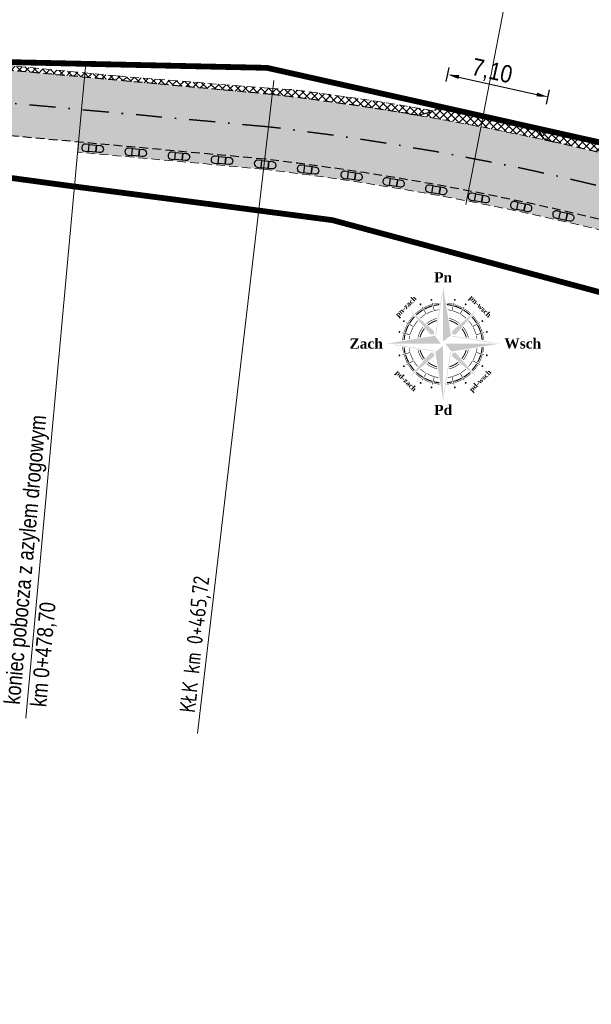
# Model space of a CAD drawing. Header units: metres. Extents: x 6597977 to 6599400, y 5546581 to 5546943.
# Tile 4 of 12: x 6598563 to 6598603, y 5546672 to 5546740. Entities that reach past the tile are written whole.
import ezdxf

# ---------------------------------------------------------------- set-up
doc = ezdxf.new("R2010")
doc.units = ezdxf.units.M
doc.header["$MEASUREMENT"] = 0
for name, pattern in [('13', [3.5, 2, -0.7, 0.1, -0.7]), ('Kropki i Kreski', [3.6, 1.8, -0.9, 0, -0.9]), ('Przerywana gęsta', [0.9, 0.6, -0.3])]:
    doc.linetypes.add(name, pattern=pattern)
for name, color, linetype, lineweight in [('___KRAWĘDŹ JEZDNI US', 1, 'Przerywana gęsta', 30), ('___POBOCZE UTRWALONE ASFALTEM US', 140, 'Przerywana gęsta', 50), ('__KRAWĘDŹ POBOCZA US', 7, 'Continuous', 9), ('__KRAWĘŻNIK NAJAZDOWY US', 7, 'Continuous', 53), ('__OPISY_US', 7, 'Continuous', 18), ('__OSIE US', 1, 'Kropki i Kreski', 35), ('__WYMIARY US', 7, 'Continuous', 15)]:
    doc.layers.add(name, color=color, linetype=linetype, lineweight=lineweight)
doc.layers.add('__DROGA ISTNIEJĄCA US', color=7, linetype='Continuous', lineweight=18, true_color=0x636363)
doc.layers.add('__ZAKRES INWESTYCJI US', color=1, linetype='Continuous')
doc.styles.add('PK', font='txt', dxfattribs={"width": 0.9, "height": 1.2})
doc.styles.add('STYL_AUTOMATYCZNY_2', font='txt', dxfattribs={"width": 0.95, "height": 1.1})
doc.styles.add('STYL_AUTOMATYCZNY_32', font='times.ttf')
doc.dimstyles.new('Promienie łuków', dxfattribs={"dimtxt": 1.2, "dimasz": 0.8, "dimexe": 0.5, "dimexo": 0, "dimgap": 0.1, "dimtad": 1, "dimrnd": 0.1, "dimzin": 1, "dimtxsty": 'PK', "dimcen": 0, "dimclrd": 7, "dimclre": 7, "dimclrt": 7, "dimaunit": 2, "dimadec": 1, "dimazin": 0, "dimtfac": 1, "dimtofl": 0, "dimtmove": 0, "dimatfit": 3, "dimfxl": 0.5, "dimfxlon": 1, "dimarcsym": 2})

# ---------------------------------------------------------------- blocks, each defined once
blk = doc.blocks.new('azyl')
at = {"layer": '__KRAWĘŻNIK NAJAZDOWY US', "true_color": 0x991b1e, "transparency": 33554661}
h = blk.add_hatch(color=244, dxfattribs=at)
h.dxf.hatch_style = 1
h.paths.add_polyline_path([(6598638.587, 5546724.202), (6598639.087, 5546724.202), (6598639.087, 5546724.702), (6598638.587, 5546724.702)])
h.paths.add_polyline_path([(6598639.087, 5546724.202), (6598639.587, 5546724.202, 1.000006), (6598639.587, 5546724.702), (6598639.087, 5546724.702)])
edge = h.paths.add_edge_path()
edge.add_arc((6598638.587, 5546724.452), 0.251, 180.1356, 269.8644)
edge.add_line((6598638.587, 5546724.202), (6598638.587, 5546724.702))
edge.add_arc((6598638.587, 5546724.452), 0.25, 90, 180)
at = {"layer": '__KRAWĘŻNIK NAJAZDOWY US', "lineweight": 30}
for points in [[(6598638.837, 5546724.702), (6598638.587, 5546724.702, 0.414214), (6598638.337, 5546724.452, 0.412828), (6598638.587, 5546724.202), (6598638.837, 5546724.202), (6598638.837, 5546724.702)], [(6598639.337, 5546724.702), (6598639.587, 5546724.702, -0.414214), (6598639.837, 5546724.452, -0.412828), (6598639.587, 5546724.202), (6598639.337, 5546724.202), (6598639.337, 5546724.702)]]:
    blk.add_lwpolyline(points, format="xyb", dxfattribs=at)
blk.add_lwpolyline([(6598638.837, 5546724.702), (6598639.337, 5546724.702), (6598639.337, 5546724.202), (6598638.837, 5546724.202), (6598638.837, 5546724.702)], dxfattribs=at)
blk = doc.blocks.new('*D201')
at = {"layer": '__WYMIARY US', "color": 7, "lineweight": -2}
for p, q in [((6598592.606, 5546735.922), (6598592.824, 5546736.898)), ((6598593.496, 5546736.236), (6598598.888, 5546735.03)), ((6598599.56, 5546734.368), (6598599.778, 5546735.344))]:
    blk.add_line(p, q, dxfattribs=at)
at = {"layer": '__WYMIARY US', "color": 7}
for points in [[(6598593.525, 5546736.366), (6598593.467, 5546736.106), (6598592.715, 5546736.41)], [(6598598.859, 5546734.9), (6598598.917, 5546735.16), (6598599.669, 5546734.856)]]:
    blk.add_solid(points, dxfattribs=at)
at = {"layer": 'Defpoints', "color": 0}
for p in [(6598599.669, 5546734.856), (6598592.218, 5546734.184), (6598599.171, 5546732.63)]:
    blk.add_point(p, dxfattribs=at)
at = {"layer": '__WYMIARY US', "color": 7, "insert": (6598595.779, 5546736.572), "char_height": 1.2, "attachment_point": 5, "rotation": 347.39723, "style": 'PK'}
blk.add_mtext('7,10', dxfattribs=at)

msp = doc.modelspace()

# ---------------------------------------------------------------- hatches: boundary and pattern name
at = {"layer": '___POBOCZE UTRWALONE ASFALTEM US', "linetype": 'Continuous', "lineweight": 0}
h = msp.add_hatch(dxfattribs=at)
h.set_pattern_fill('ANSI37', color=256, scale=3, style=0)
h.set_pattern_definition([(45, (6599954.67065, 5546660.4039), (-0.26516504, 0.26516504), []), (135, (6599954.67065, 5546660.4039), (-0.26516504, -0.26516504), [])])
h.paths.add_polyline_path([(6598324.089, 5546727.4), (6598324.176, 5546726.901, -0.05498), (6598367.139, 5546738.061), (6598364.663, 5546737.71), (6598364.599, 5546738.183, 0.051828)])
h.paths.add_polyline_path([(6598709.277, 5546666.478), (6598709.667, 5546666.793, 0.059312), (6598712.97, 5546664.004), (6598713.49, 5546663.49), (6598715.829, 5546662.345), (6598716.179, 5546662.32, 0.093599), (6598722.833, 5546660.988), (6598730.561, 5546661.135, 0.344969), (6598743.981, 5546671.588), (6598744.478, 5546671.512, -0.345767), (6598730.565, 5546660.635), (6598722.835, 5546660.488, -0.205621)])
h.paths.add_polyline_path([(6598383.782, 5546740.281, 0.196338), (6598384.83, 5546739.842, -0.001884), (6598386.354, 5546739.922), (6598392.704, 5546740.389, 0.018525), (6598419.411, 5546743.071), (6598426.539, 5546744.057), (6598431.488, 5546744.752, -0.01117), (6598440.072, 5546745.936), (6598440.031, 5546746.435, 0.011731), (6598430.994, 5546745.179), (6598419.342, 5546743.566, -0.018527), (6598392.67, 5546740.888), (6598386.323, 5546740.421, 0.003138)])
h.paths.add_polyline_path([(6598484.253, 5546745.797), (6598529.983, 5546740.37, 0.141548), (6598531.621, 5546740.679), (6598484.322, 5546746.292)])
h.paths.add_polyline_path([(6598280.583, 5546718.885), (6598280.587, 5546718.906), (6598281.086, 5546719.034, 0.475605), (6598294.842, 5546713.514), (6598295.546, 5546713.906, -0.015811), (6598306.869, 5546719.916), (6598307.077, 5546719.468, 0.016781), (6598295.088, 5546713.079, -0.475735), (6598280.608, 5546718.885)])
h.paths.add_polyline_path([(6598599.038, 5546732.481, 0.209769), (6598600.003, 5546731.759, -0.000022), (6598600.02, 5546731.756, -0.030252), (6598622.957, 5546725.231, -0.000035), (6598622.983, 5546725.222, 0.139763), (6598624.629, 5546725.167, 0.033685)])
h.paths.add_polyline_path([(6598552.248, 5546737.736), (6598552.645, 5546738.013), (6598556.262, 5546737.429), (6598558.997, 5546737.346), (6598569.801, 5546736.313), (6598580.31, 5546735.46), (6598581.875, 5546735.374, -0.012585), (6598591.719, 5546733.905, -0.142405), (6598590.058, 5546733.681, 0.012155), (6598580.563, 5546735.028), (6598562.577, 5546736.679, -0.005215)])
h.paths.add_polyline_path([(6598634.901, 5546720.597), (6598635.101, 5546721.056, -0.023095), (6598651.552, 5546713.134), (6598651.279, 5546712.713, 0.023049)])
h.paths.add_polyline_path([(6598665.587, 5546703.833), (6598673.26, 5546700.21), (6598678.042, 5546697.45), (6598677.472, 5546696.462), (6598679.016, 5546695.392, 0.01669), (6598671.983, 5546699.786), (6598665.587, 5546703.806)])
h.paths.add_polyline_path([(6598685.479, 5546690.74), (6598685.784, 5546691.136, -0.02049), (6598693.619, 5546684.578), (6598693.298, 5546684.198), (6598693.373, 5546684.127, 0.020729)])
h.paths.add_polyline_path([(6598447.023, 5546747.112), (6598447.07, 5546746.614, -0.038837), (6598477.158, 5546746.639), (6598477.443, 5546746.605), (6598477.502, 5546747.101), (6598477.205, 5546747.137, 0.038859)])
h.paths.add_polyline_path([(6598311.378, 5546722.061), (6598311.593, 5546721.615, -0.010684), (6598319.526, 5546725.064), (6598319.473, 5546725.578, 0.010885)])
h.paths.add_polyline_path([(6598538.858, 5546739.821), (6598548.634, 5546738.661), (6598552.645, 5546738.013), (6598552.248, 5546737.736, -0.00143), (6598549.42, 5546738.064), (6598540.29, 5546739.147, -0.134159)])
h.paths.add_polyline_path([(6598703.902, 5546673.12), (6598706.141, 5546670.373), (6598706.531, 5546670.686), (6598704.289, 5546673.436, -0.238813), (6598703.711, 5546676.084), (6598703.351, 5546676.597, 0.269737)])
h.paths.add_polyline_path([(6598682.016, 5546693.31), (6598682.958, 5546694.613), (6598686.427, 5546692.61), (6598685.784, 5546691.136), (6598685.479, 5546690.74, 0.008677)])
h.paths.add_polyline_path([(6598662.148, 5546705.968), (6598663.096, 5546707.027), (6598663.17, 5546706.96), (6598665.587, 5546703.833), (6598665.587, 5546703.806)])
h.paths.add_polyline_path([(6598368.598, 5546738.267), (6598369.614, 5546738.411), (6598369.543, 5546738.901, -0.007303), (6598375.425, 5546739.594, -0.09169), (6598373.924, 5546738.93, 0.006629)])
h.paths.add_polyline_path([(6598655.154, 5546710.365), (6598658.312, 5546708.38), (6598658.591, 5546708.795), (6598655.421, 5546710.788)])
h.paths.add_polyline_path([(6598696.74, 5546680.997), (6598697.091, 5546681.362, 0.273553), (6598700.139, 5546681.172), (6598700.431, 5546680.761, -0.285771)])
at = {"layer": '__DROGA ISTNIEJĄCA US', "linetype": 'Continuous', "lineweight": 0, "transparency": 33554508}
msp.add_hatch(color=256, dxfattribs=at).paths.add_polyline_path([(6598278.121, 5546707.37), (6598280.587, 5546718.906), (6598280.601, 5546718.91, 0.476522), (6598295.088, 5546713.079, -0.016781), (6598307.077, 5546719.468), (6598311.599, 5546721.603), (6598311.593, 5546721.615, -0.010684), (6598319.526, 5546725.064), (6598319.526, 5546725.064), (6598324.176, 5546726.901, -0.05498), (6598367.139, 5546738.061), (6598368.598, 5546738.267, -0.006629), (6598373.924, 5546738.93, -0.013517), (6598384.83, 5546739.842, -0.001884), (6598386.354, 5546739.922), (6598392.704, 5546740.389, 0.018525), (6598419.411, 5546743.071), (6598431.069, 5546744.684, -0.011718), (6598440.072, 5546745.936), (6598447.07, 5546746.614, -0.038837), (6598477.158, 5546746.639), (6598529.983, 5546740.37), (6598540.29, 5546739.147), (6598549.42, 5546738.064, 0.006645), (6598562.577, 5546736.679), (6598580.563, 5546735.028, -0.012155), (6598590.058, 5546733.681, -0.01284), (6598600.003, 5546731.759, 0.005755), (6598600.037, 5546731.752, -0.03023), (6598622.957, 5546725.231, -0.011132), (6598631.177, 5546722.138), (6598631.174, 5546722.133), (6598634.899, 5546720.593), (6598634.901, 5546720.597, -0.023049), (6598651.279, 5546712.713), (6598655.154, 5546710.365), (6598671.983, 5546699.786, -0.01669), (6598679.016, 5546695.392), (6598682.016, 5546693.31, -0.008677), (6598685.479, 5546690.74, -0.020729), (6598693.373, 5546684.127), (6598696.328, 5546681.342, 0.009374), (6598696.423, 5546681.252), (6598696.428, 5546681.248, -0.016148), (6598701.99, 5546675.465), (6598703.902, 5546673.12), (6598706.141, 5546670.372), (6598707.601, 5546668.559, 0.243007), (6598722.835, 5546660.488), (6598730.565, 5546660.635, 0.345767), (6598744.478, 5546671.512), (6598746.459, 5546671.208, -0.372812), (6598730.56, 5546658.134), (6598722.846, 5546657.988, -0.24448), (6598705.502, 5546667.2), (6598700.281, 5546674, 0.07816), (6598670.82, 5546697.859), (6598651.173, 5546710.21, 0.096235), (6598580.307, 5546732.793), (6598562.371, 5546734.439, -0.006645), (6598549.155, 5546735.829), (6598476.946, 5546744.398, 0.059651), (6598431.404, 5546742.459), (6598419.719, 5546740.842, -0.018517), (6598392.858, 5546738.144), (6598386.491, 5546737.676, 0.118365), (6598296.855, 5546711.487, -0.139798)])
h = msp.add_hatch(color=256, dxfattribs=at)
h.paths.add_polyline_path([(6598275.655, 5546695.833), (6598278.171, 5546707.602, 0.151902), (6598296.855, 5546711.487, -0.118365), (6598386.491, 5546737.676), (6598392.858, 5546738.144, 0.018517), (6598419.719, 5546740.842), (6598431.404, 5546742.459, -0.059651), (6598476.946, 5546744.398), (6598549.155, 5546735.829, 0.006645), (6598562.371, 5546734.439), (6598580.307, 5546732.793, -0.096235), (6598651.173, 5546710.21), (6598670.82, 5546697.859, -0.07816), (6598700.281, 5546674), (6598705.502, 5546667.2, 0.24448), (6598722.846, 5546657.988), (6598726.4, 5546658.055), (6598726.447, 5546655.556), (6598722.86, 5546655.487, -0.114113), (6598712.437, 5546657.977, -0.126098), (6598703.502, 5546665.697), (6598698.573, 5546672.535, 0.078128), (6598669.657, 5546695.932), (6598650.034, 5546708.268, 0.096139), (6598580.05, 5546730.557), (6598562.166, 5546732.198, -0.006645), (6598548.889, 5546733.595), (6598476.734, 5546742.158, 0.059635), (6598431.74, 5546740.234), (6598420.027, 5546738.613, -0.01851), (6598393.011, 5546735.899), (6598386.628, 5546735.43, 0.118468), (6598297.927, 5546709.507), (6598288.763, 5546704.268, 0.027477)])
h.paths.add_polyline_path([(6598726.4, 5546658.055), (6598730.56, 5546658.134, 0.372812), (6598746.459, 5546671.208), (6598746.46, 5546671.208), (6598748.436, 5546670.904, -0.298194), (6598736.38, 5546656.379, 0.000227), (6598736.373, 5546656.377, -0.0688), (6598730.554, 5546655.633), (6598726.447, 5546655.556)])
at = {"layer": '__DROGA ISTNIEJĄCA US', "linetype": 'Continuous', "lineweight": 0, "transparency": 33554559}
h = msp.add_hatch(dxfattribs=at)
h.set_pattern_fill('ANSI37', color=5, scale=3, style=0)
h.set_pattern_definition([(45, (6598590.0577, 5546731.75947), (-0.265165, 0.265165), []), (135, (6598590.0577, 5546731.75947), (-0.265165, -0.265165), [])])
h.paths.add_polyline_path([(6598590.058, 5546733.681, 0.191388), (6598592.218, 5546734.184), (6598598.943, 5546732.681, 0.248649), (6598600.003, 5546731.759, 0.01284)])
at = {"layer": '__DROGA ISTNIEJĄCA US', "linetype": 'Continuous', "lineweight": 0, "transparency": 33554508}
h = msp.add_hatch(color=256, dxfattribs=at)
h.paths.add_polyline_path([(6598579.963, 5546729.862), (6598580.044, 5546730.558), (6598580.05, 5546730.557, -0.047998), (6598616.142, 5546722.768), (6598615.929, 5546722.101, 0.047993), (6598579.973, 5546729.862)])
h.paths.add_polyline_path([(6598615.929, 5546722.101), (6598616.142, 5546722.768, -0.018446), (6598629.52, 5546717.954), (6598629.236, 5546717.314, 0.018414)])
h.paths.add_polyline_path([(6598567.106, 5546731.042), (6598567.171, 5546731.739), (6598580.044, 5546730.558), (6598579.963, 5546729.862)])
at = {"layer": '__OPISY_US', "linetype": 'Continuous', "lineweight": 35}
for points in [[(6598591.87, 5546718.43), (6598592.344, 5546721.362), (6598592.344, 5546721.118), (6598591.905, 5546718.403)], [(6598592.405, 5546717.951), (6598592.402, 5546721.725), (6598592.949, 5546718.371)], [(6598591.61, 5546720.762, -0.493077), (6598591.527, 5546720.826, -1), (6598591.658, 5546720.826, -0.339516)], [(6598593.196, 5546720.763, 0.493077), (6598593.278, 5546720.827, 1), (6598593.147, 5546720.827, 0.339516)], [(6598591.757, 5546718.447), (6598591.543, 5546718.415), (6598590.111, 5546720.091), (6598591.79, 5546718.661)], [(6598590.952, 5546720.194, 0.05176), (6598590.491, 5546719.845), (6598590.467, 5546719.865, -0.052079), (6598590.935, 5546720.221)], [(6598591.016, 5546720.088, 0.050449), (6598590.586, 5546719.764), (6598590.527, 5546719.814, -0.051277), (6598590.976, 5546720.154)], [(6598590.876, 5546720.459, -0.493077), (6598590.78, 5546720.499, -1), (6598590.907, 5546720.533, -0.339516)], [(6598591.253, 5546719.843), (6598590.965, 5546720.343, 0.003354), (6598590.931, 5546720.323), (6598591.219, 5546719.823, -0.00418)], [(6598591.615, 5546720.487, 0.053087), (6598591.067, 5546720.26), (6598591.052, 5546720.288, -0.053087), (6598591.606, 5546720.517)], [(6598591.65, 5546720.368, 0.053087), (6598591.126, 5546720.152), (6598591.089, 5546720.219, -0.053087), (6598591.628, 5546720.442)], [(6598591.743, 5546720.05, 0.053087), (6598591.285, 5546719.86), (6598591.267, 5546719.893, -0.053087), (6598591.733, 5546720.086)], [(6598591.816, 5546720.07), (6598591.666, 5546720.627, 0.003354), (6598591.628, 5546720.617), (6598591.778, 5546720.06, -0.00418)], [(6598592.159, 5546720.59, 0.037687), (6598591.743, 5546720.521), (6598591.736, 5546720.552, -0.038399), (6598592.164, 5546720.622)], [(6598592.139, 5546720.464, 0.034753), (6598591.773, 5546720.401), (6598591.754, 5546720.476, -0.036606), (6598592.151, 5546720.542)], [(6598592.084, 5546720.123, 0.025287), (6598591.851, 5546720.079), (6598591.842, 5546720.115, -0.026499), (6598592.09, 5546720.162)], [(6598592.647, 5546720.59, -0.037687), (6598593.063, 5546720.522), (6598593.07, 5546720.553, 0.038399), (6598592.642, 5546720.623)], [(6598592.667, 5546720.464, -0.034753), (6598593.034, 5546720.402), (6598593.052, 5546720.477, 0.036606), (6598592.655, 5546720.542)], [(6598592.723, 5546720.124, -0.025287), (6598592.956, 5546720.08), (6598592.965, 5546720.116, 0.026499), (6598592.717, 5546720.162)], [(6598592.991, 5546720.071), (6598593.14, 5546720.628, -0.003354), (6598593.177, 5546720.618), (6598593.029, 5546720.061, 0.00418)], [(6598593.052, 5546718.448), (6598593.266, 5546718.416), (6598594.696, 5546720.095), (6598593.019, 5546718.662)], [(6598593.063, 5546720.051, -0.053087), (6598593.522, 5546719.862), (6598593.54, 5546719.895, 0.053087), (6598593.074, 5546720.087)], [(6598593.156, 5546720.369, -0.053087), (6598593.681, 5546720.154), (6598593.717, 5546720.221, 0.053087), (6598593.178, 5546720.443)], [(6598593.191, 5546720.488, -0.053087), (6598593.739, 5546720.262), (6598593.755, 5546720.29, 0.053087), (6598593.2, 5546720.519)], [(6598593.554, 5546719.844), (6598593.841, 5546720.345, -0.003354), (6598593.875, 5546720.326), (6598593.588, 5546719.825, 0.00418)], [(6598593.791, 5546720.09, -0.050449), (6598594.221, 5546719.766), (6598594.28, 5546719.817, 0.051277), (6598593.83, 5546720.156)], [(6598593.855, 5546720.196, -0.05176), (6598594.316, 5546719.847), (6598594.34, 5546719.868, 0.052079), (6598593.871, 5546720.223)], [(6598593.93, 5546720.461, 0.493077), (6598594.026, 5546720.501, 1), (6598593.899, 5546720.535, 0.339516)], [(6598589.744, 5546719.326, 0.493077), (6598589.704, 5546719.421, 1), (6598589.671, 5546719.295, 0.339516)], [(6598590.009, 5546719.25, -0.05176), (6598590.358, 5546719.711), (6598590.337, 5546719.736, 0.052079), (6598589.982, 5546719.267)], [(6598590.115, 5546719.186, -0.050449), (6598590.439, 5546719.617), (6598590.389, 5546719.675, 0.051277), (6598590.049, 5546719.226)], [(6598590.399, 5546719.014, -0.046241), (6598590.656, 5546719.362), (6598590.632, 5546719.391, 0.046778), (6598590.367, 5546719.034)], [(6598591.188, 5546719.805, 0.046241), (6598590.841, 5546719.547), (6598590.812, 5546719.572, -0.046778), (6598591.169, 5546719.837)], [(6598591.988, 5546719.529, 0.113055), (6598591.277, 5546719.175), (6598591.25, 5546719.198, -0.116), (6598591.994, 5546719.567)], [(6598591.961, 5546719.364, 0.098689), (6598591.396, 5546719.074), (6598591.344, 5546719.118, -0.105297), (6598591.973, 5546719.436)], [(6598592.82, 5546719.53, -0.113055), (6598593.531, 5546719.177), (6598593.558, 5546719.2, 0.116), (6598592.814, 5546719.567)], [(6598592.847, 5546719.365, -0.098689), (6598593.413, 5546719.076), (6598593.464, 5546719.12, 0.105297), (6598592.835, 5546719.437)], [(6598593.619, 5546719.806, -0.046241), (6598593.967, 5546719.549), (6598593.996, 5546719.574, 0.046778), (6598593.638, 5546719.839)], [(6598594.409, 5546719.017, 0.046241), (6598594.151, 5546719.365), (6598594.176, 5546719.394, -0.046778), (6598594.441, 5546719.037)], [(6598594.693, 5546719.189, 0.050449), (6598594.368, 5546719.62), (6598594.418, 5546719.678, -0.051277), (6598594.758, 5546719.229)], [(6598594.799, 5546719.254, 0.05176), (6598594.449, 5546719.714), (6598594.47, 5546719.739, -0.052079), (6598594.826, 5546719.27)], [(6598595.063, 5546719.329, -0.493077), (6598595.103, 5546719.425, -1), (6598595.137, 5546719.299, -0.339516)], [(6598589.442, 5546718.591, 0.493077), (6598589.379, 5546718.674, 1), (6598589.379, 5546718.543, 0.339516)], [(6598589.717, 5546718.587, -0.053087), (6598589.943, 5546719.135), (6598589.915, 5546719.15, 0.053087), (6598589.687, 5546718.596)], [(6598589.836, 5546718.552, -0.053087), (6598590.052, 5546719.076), (6598589.984, 5546719.113, 0.053087), (6598589.762, 5546718.574)], [(6598590.361, 5546718.949), (6598589.86, 5546719.236, -0.003354), (6598589.88, 5546719.27), (6598590.381, 5546718.983, 0.00418)], [(6598590.155, 5546718.459, -0.053087), (6598590.344, 5546718.918), (6598590.311, 5546718.936, 0.053087), (6598590.118, 5546718.469)], [(6598590.676, 5546718.215, -0.113055), (6598591.029, 5546718.927), (6598591.005, 5546718.954, 0.116), (6598590.638, 5546718.209)], [(6598590.841, 5546718.242, -0.098689), (6598591.13, 5546718.808), (6598591.086, 5546718.86, 0.105297), (6598590.768, 5546718.23)], [(6598593.968, 5546718.244, 0.098689), (6598593.679, 5546718.81), (6598593.723, 5546718.862, -0.105297), (6598594.041, 5546718.233)], [(6598594.134, 5546718.218, 0.113055), (6598593.78, 5546718.929), (6598593.803, 5546718.956, -0.116), (6598594.171, 5546718.212)], [(6598594.447, 5546718.952), (6598594.947, 5546719.24, 0.003354), (6598594.928, 5546719.274), (6598594.428, 5546718.986, -0.00418)], [(6598594.654, 5546718.462, 0.053087), (6598594.465, 5546718.921), (6598594.498, 5546718.939, -0.053087), (6598594.691, 5546718.473)], [(6598594.973, 5546718.556, 0.053087), (6598594.756, 5546719.079), (6598594.824, 5546719.116, -0.053087), (6598595.046, 5546718.577)], [(6598595.091, 5546718.59, 0.053087), (6598594.865, 5546719.138), (6598594.893, 5546719.154, -0.053087), (6598595.122, 5546718.599)], [(6598595.367, 5546718.596, -0.493077), (6598595.43, 5546718.678, -1), (6598595.43, 5546718.547, -0.339516)], [(6598592.254, 5546717.8), (6598588.481, 5546717.798), (6598591.834, 5546718.345)], [(6598590.135, 5546718.386), (6598589.577, 5546718.535, -0.003354), (6598589.587, 5546718.573), (6598590.145, 5546718.424, 0.00418)], [(6598589.615, 5546718.042, -0.037687), (6598589.683, 5546718.458), (6598589.652, 5546718.466, 0.038399), (6598589.583, 5546718.037)], [(6598589.741, 5546718.063, -0.034753), (6598589.803, 5546718.429), (6598589.729, 5546718.447, 0.036606), (6598589.663, 5546718.05)], [(6598590.082, 5546718.118, -0.025287), (6598590.126, 5546718.351), (6598590.089, 5546718.36, 0.026499), (6598590.043, 5546718.112)], [(6598593.035, 5546718.336), (6598595.967, 5546717.862), (6598595.722, 5546717.862), (6598593.007, 5546718.3)], [(6598594.675, 5546718.39), (6598595.232, 5546718.539, 0.003354), (6598595.222, 5546718.577), (6598594.664, 5546718.427, -0.00418)], [(6598594.728, 5546718.122, 0.025287), (6598594.683, 5546718.355), (6598594.72, 5546718.363, -0.026499), (6598594.766, 5546718.115)], [(6598595.068, 5546718.067, 0.034753), (6598595.006, 5546718.433), (6598595.08, 5546718.451, -0.036606), (6598595.147, 5546718.054)], [(6598595.194, 5546718.046, 0.037687), (6598595.126, 5546718.462), (6598595.157, 5546718.47, -0.038399), (6598595.227, 5546718.041)], [(6598591.775, 5546717.265), (6598588.843, 5546717.739), (6598589.088, 5546717.739), (6598591.803, 5546717.3)], [(6598589.616, 5546717.555, 0.037687), (6598589.684, 5546717.139), (6598589.653, 5546717.131, -0.038399), (6598589.583, 5546717.56)], [(6598589.742, 5546717.534, 0.034753), (6598589.804, 5546717.168), (6598589.73, 5546717.15, -0.036606), (6598589.663, 5546717.547)], [(6598590.082, 5546717.479, 0.025287), (6598590.127, 5546717.246), (6598590.09, 5546717.238, -0.026499), (6598590.044, 5546717.486)], [(6598590.676, 5546717.383, 0.113055), (6598591.03, 5546716.672), (6598591.007, 5546716.645, -0.116), (6598590.639, 5546717.389)], [(6598590.842, 5546717.357, 0.098689), (6598591.131, 5546716.791), (6598591.087, 5546716.739, -0.105297), (6598590.769, 5546717.368)], [(6598592.405, 5546717.65), (6598592.408, 5546713.876), (6598591.861, 5546717.23)], [(6598592.556, 5546717.801), (6598596.329, 5546717.803), (6598592.975, 5546717.256)], [(6598593.969, 5546717.359, -0.098689), (6598593.68, 5546716.793), (6598593.724, 5546716.741, 0.105297), (6598594.042, 5546717.371)], [(6598594.134, 5546717.386, -0.113055), (6598593.781, 5546716.674), (6598593.805, 5546716.647, 0.116), (6598594.172, 5546717.392)], [(6598594.728, 5546717.483, -0.025287), (6598594.684, 5546717.25), (6598594.721, 5546717.241, 0.026499), (6598594.767, 5546717.489)], [(6598595.069, 5546717.538, -0.034753), (6598595.007, 5546717.172), (6598595.081, 5546717.154, 0.036606), (6598595.147, 5546717.551)], [(6598595.195, 5546717.559, -0.037687), (6598595.127, 5546717.143), (6598595.158, 5546717.135, 0.038399), (6598595.227, 5546717.564)], [(6598589.443, 5546717.005, -0.493077), (6598589.38, 5546716.923, -1), (6598589.38, 5546717.054, -0.339516)], [(6598590.135, 5546717.211), (6598589.578, 5546717.062, 0.003354), (6598589.588, 5546717.024), (6598590.146, 5546717.174, -0.00418)], [(6598589.719, 5546717.01, 0.053087), (6598589.945, 5546716.463), (6598589.917, 5546716.447, -0.053087), (6598589.688, 5546717.001)], [(6598589.837, 5546717.045, 0.053087), (6598590.054, 5546716.522), (6598589.986, 5546716.485, -0.053087), (6598589.764, 5546717.024)], [(6598590.363, 5546716.649), (6598589.863, 5546716.361, 0.003354), (6598589.882, 5546716.327), (6598590.382, 5546716.615, -0.00418)], [(6598591.758, 5546717.153), (6598591.544, 5546717.185), (6598590.114, 5546715.506), (6598591.791, 5546716.939)], [(6598590.156, 5546717.139, 0.053087), (6598590.345, 5546716.68), (6598590.312, 5546716.662, -0.053087), (6598590.119, 5546717.128)], [(6598590.401, 5546716.584, 0.046241), (6598590.658, 5546716.236), (6598590.634, 5546716.207, -0.046778), (6598590.369, 5546716.564)], [(6598592.94, 5546717.171), (6598592.466, 5546714.239), (6598592.466, 5546714.483), (6598592.905, 5546717.198)], [(6598593.053, 5546717.154), (6598593.267, 5546717.186), (6598594.699, 5546715.51), (6598593.02, 5546716.94)], [(6598594.411, 5546716.587, -0.046241), (6598594.154, 5546716.239), (6598594.178, 5546716.21, 0.046778), (6598594.443, 5546716.567)], [(6598594.449, 5546716.652), (6598594.95, 5546716.365, -0.003354), (6598594.93, 5546716.331), (6598594.429, 5546716.618, 0.00418)], [(6598594.655, 5546717.142, -0.053087), (6598594.466, 5546716.683), (6598594.499, 5546716.665, 0.053087), (6598594.691, 5546717.132)], [(6598594.675, 5546717.215), (6598595.233, 5546717.066, -0.003354), (6598595.223, 5546717.028), (6598594.665, 5546717.177, 0.00418)], [(6598594.974, 5546717.049, -0.053087), (6598594.758, 5546716.525), (6598594.825, 5546716.488, 0.053087), (6598595.048, 5546717.027)], [(6598595.092, 5546717.014, -0.053087), (6598594.867, 5546716.466), (6598594.895, 5546716.451, 0.053087), (6598595.123, 5546717.005)], [(6598595.368, 5546717.01, 0.493077), (6598595.431, 5546716.927, 1), (6598595.431, 5546717.058, 0.339516)], [(6598589.746, 5546716.272, -0.493077), (6598589.707, 5546716.176, -1), (6598589.673, 5546716.302, -0.339516)], [(6598590.011, 5546716.347, 0.05176), (6598590.361, 5546715.887), (6598590.34, 5546715.862, -0.052079), (6598589.984, 5546716.331)], [(6598590.117, 5546716.411, 0.050449), (6598590.442, 5546715.981), (6598590.391, 5546715.923, -0.051277), (6598590.051, 5546716.372)], [(6598591.191, 5546715.794, -0.046241), (6598590.843, 5546716.052), (6598590.814, 5546716.027, 0.046778), (6598591.172, 5546715.762)], [(6598591.99, 5546716.071, -0.113055), (6598591.279, 5546716.424), (6598591.252, 5546716.401, 0.116), (6598591.996, 5546716.034)], [(6598591.963, 5546716.236, -0.098689), (6598591.397, 5546716.525), (6598591.346, 5546716.481, 0.105297), (6598591.975, 5546716.164)], [(6598592.822, 5546716.072, 0.113055), (6598593.533, 5546716.426), (6598593.56, 5546716.402, -0.116), (6598592.816, 5546716.034)], [(6598592.849, 5546716.237, 0.098689), (6598593.414, 5546716.527), (6598593.466, 5546716.483, -0.105297), (6598592.837, 5546716.165)], [(6598593.622, 5546715.796, 0.046241), (6598593.969, 5546716.054), (6598593.998, 5546716.029, -0.046778), (6598593.641, 5546715.764)], [(6598594.695, 5546716.415, -0.050449), (6598594.371, 5546715.984), (6598594.421, 5546715.926, 0.051277), (6598594.761, 5546716.375)], [(6598594.801, 5546716.351, -0.05176), (6598594.452, 5546715.89), (6598594.473, 5546715.865, 0.052079), (6598594.828, 5546716.334)], [(6598595.066, 5546716.275, 0.493077), (6598595.106, 5546716.18, 1), (6598595.139, 5546716.306, 0.339516)], [(6598590.955, 5546715.405, -0.05176), (6598590.494, 5546715.754), (6598590.47, 5546715.733, 0.052079), (6598590.939, 5546715.378)], [(6598591.019, 5546715.511, -0.050449), (6598590.589, 5546715.834), (6598590.53, 5546715.784, 0.051277), (6598590.98, 5546715.445)], [(6598591.256, 5546715.757), (6598590.969, 5546715.256, -0.003354), (6598590.935, 5546715.275), (6598591.222, 5546715.776, 0.00418)], [(6598591.619, 5546715.113, -0.053087), (6598591.071, 5546715.339), (6598591.055, 5546715.311, 0.053087), (6598591.61, 5546715.082)], [(6598591.654, 5546715.232, -0.053087), (6598591.129, 5546715.447), (6598591.093, 5546715.38, 0.053087), (6598591.632, 5546715.158)], [(6598591.747, 5546715.55, -0.053087), (6598591.288, 5546715.739), (6598591.27, 5546715.706, 0.053087), (6598591.736, 5546715.514)], [(6598591.819, 5546715.53), (6598591.67, 5546714.973, -0.003354), (6598591.633, 5546714.983), (6598591.781, 5546715.54, 0.00418)], [(6598592.087, 5546715.477, -0.025287), (6598591.854, 5546715.521), (6598591.845, 5546715.485, 0.026499), (6598592.093, 5546715.439)], [(6598592.726, 5546715.478, 0.025287), (6598592.959, 5546715.522), (6598592.968, 5546715.486, -0.026499), (6598592.72, 5546715.439)], [(6598592.994, 5546715.531), (6598593.144, 5546714.974, 0.003354), (6598593.181, 5546714.984), (6598593.032, 5546715.541, -0.00418)], [(6598593.067, 5546715.551, 0.053087), (6598593.525, 5546715.741), (6598593.543, 5546715.708, -0.053087), (6598593.077, 5546715.515)], [(6598593.16, 5546715.233, 0.053087), (6598593.684, 5546715.449), (6598593.721, 5546715.382, -0.053087), (6598593.182, 5546715.159)], [(6598593.195, 5546715.114, 0.053087), (6598593.743, 5546715.341), (6598593.758, 5546715.313, -0.053087), (6598593.204, 5546715.084)], [(6598593.557, 5546715.758), (6598593.844, 5546715.258, 0.003354), (6598593.878, 5546715.278), (6598593.591, 5546715.778, -0.00418)], [(6598593.794, 5546715.513, 0.050449), (6598594.224, 5546715.837), (6598594.283, 5546715.787, -0.051277), (6598593.834, 5546715.447)], [(6598593.858, 5546715.407, 0.05176), (6598594.319, 5546715.756), (6598594.343, 5546715.736, -0.052079), (6598593.875, 5546715.38)], [(6598590.88, 5546715.14, 0.493077), (6598590.784, 5546715.1, 1), (6598590.911, 5546715.066, 0.339516)], [(6598591.614, 5546714.837, 0.493077), (6598591.532, 5546714.774, 1), (6598591.663, 5546714.774, 0.339516)], [(6598592.163, 5546715.011, -0.037687), (6598591.747, 5546715.079), (6598591.74, 5546715.048, 0.038399), (6598592.168, 5546714.978)], [(6598592.143, 5546715.137, -0.034753), (6598591.776, 5546715.199), (6598591.758, 5546715.124, 0.036606), (6598592.155, 5546715.059)], [(6598592.651, 5546715.011, 0.037687), (6598593.067, 5546715.08), (6598593.074, 5546715.049, -0.038399), (6598592.646, 5546714.979)], [(6598592.671, 5546715.137, 0.034753), (6598593.037, 5546715.2), (6598593.056, 5546715.125, -0.036606), (6598592.658, 5546715.059)], [(6598593.2, 5546714.839, -0.493077), (6598593.283, 5546714.775, -1), (6598593.152, 5546714.775, -0.339516)], [(6598593.934, 5546715.142, -0.493077), (6598594.03, 5546715.102, -1), (6598593.903, 5546715.068, -0.339516)]]:
    msp.add_hatch(color=7, dxfattribs=at).paths.add_polyline_path(points)

# ---------------------------------------------------------------- linework, layer by layer
at = {"layer": '___KRAWĘDŹ JEZDNI US'}
for points in [[(6598712.437, 5546657.977, -0.126098), (6598703.502, 5546665.697), (6598698.573, 5546672.535, 0.078128), (6598669.657, 5546695.932), (6598650.034, 5546708.268, 0.096139), (6598580.05, 5546730.557), (6598562.166, 5546732.198, -0.006645), (6598548.889, 5546733.595), (6598476.734, 5546742.158, 0.059635), (6598431.74, 5546740.234), (6598420.027, 5546738.613, -0.01851), (6598393.011, 5546735.899), (6598386.628, 5546735.43, 0.118468), (6598297.927, 5546709.507), (6598288.763, 5546704.268, 0.027477), (6598275.655, 5546695.833)], [(6598590.058, 5546733.681, 0.012155), (6598580.563, 5546735.028), (6598562.577, 5546736.679, -0.006645), (6598549.42, 5546738.064), (6598540.29, 5546739.147)], [(6598590.058, 5546733.681), (6598590.058, 5546733.681, 0.191388), (6598592.218, 5546734.184, 0.191388)], [(6598600.037, 5546731.752), (6598600.037, 5546731.752, -0.254769), (6598598.943, 5546732.681, -0.254769)], [(6598622.957, 5546725.231, 0.030252), (6598600.02, 5546731.756)]]:
    msp.add_lwpolyline(points, format="xyb", dxfattribs=at)
at = {"layer": '__KRAWĘDŹ POBOCZA US', "linetype": 'Przerywana gęsta'}
for points in [[(6598591.719, 5546733.905, 0.012585), (6598581.875, 5546735.374), (6598580.31, 5546735.46), (6598569.801, 5546736.313), (6598558.997, 5546737.346), (6598558.997, 5546737.346)], [(6598600.037, 5546731.752, 0.012883), (6598590.058, 5546733.681)], [(6598624.629, 5546725.167, 0.033685), (6598599.038, 5546732.481)], [(6598629.236, 5546717.314, 0.066465), (6598579.973, 5546729.862), (6598567.106, 5546731.042), (6598567.171, 5546731.739)]]:
    msp.add_lwpolyline(points, format="xyb", dxfattribs=at)
msp.add_lwpolyline([(6598567.125, 5546731.241), (6598567.17, 5546731.739)], dxfattribs=at)
at = {"layer": '__OSIE US'}
msp.add_lwpolyline([(6598762.016, 5546832.802, 0.017435), (6598755.377, 5546773.211), (6598755.377, 5546773.211), (6598748.14, 5546684.519, -0.010952), (6598747.267, 5546676.595), (6598747.267, 5546676.595), (6598747.267, 5546676.595), (6598747.267, 5546676.595), (6598747.267, 5546676.595), (6598746.465, 5546671.241), (6598746.465, 5546671.241), (6598746.465, 5546671.241, -0.373423), (6598730.56, 5546658.134), (6598722.846, 5546657.988, -0.24448), (6598705.502, 5546667.2), (6598705.502, 5546667.2), (6598700.281, 5546674, 0.07816), (6598670.82, 5546697.859), (6598651.173, 5546710.21, 0.096235), (6598580.307, 5546732.793), (6598580.307, 5546732.793), (6598562.371, 5546734.439, -0.006645)], format="xyb", dxfattribs=at)
at = {"layer": '__WYMIARY US'}
for points in [[(6598593.987, 5546727.42), (6598594.598, 5546730.585), (6598602.61, 5546772.065)], [(6598567.671, 5546737.19), (6598567.376, 5546733.98), (6598563.514, 5546691.909)], [(6598580.681, 5546735.995), (6598580.306, 5546732.793), (6598575.391, 5546690.833)]]:
    msp.add_lwpolyline(points, dxfattribs=at)
at = {"layer": '__ZAKRES INWESTYCJI US', "linetype": '13', "flags": 128}
msp.add_lwpolyline([(6598749.157, 5546670.793, 0.4, 0.4, 0), (6598747.455, 5546663.138, 0.4, 0.4, 0), (6598743.418, 5546658.262, 0.4, 0.4, 0), (6598743.412, 5546656.269, 0.4, 0.4, 0), (6598743.581, 5546638.805, 0.4, 0.4, 0), (6598743.581, 5546638.805, 0.4, 0.4, 0), (6598743.581, 5546638.805, 0.4, 0.4, 0), (6598751.456, 5546618.143, 0.4, 0.4, 0), (6598743.475, 5546614.991, 0.4, 0.4, 0), (6598738.077, 5546612.768, 0.4, 0.4, 0), (6598728.442, 5546634.882, 0.4, 0.4, 0), (6598725.292, 5546643.865, 0.4, 0.4, 0), (6598722.624, 5546649.813, 0.4, 0.4, 0), (6598719.851, 5546653.136, 0.4, 0.4, 0), (6598709.039, 5546658.892, 0.4, 0.4, 0), (6598697.08, 5546668.36, 0.4, 0.4, 0), (6598688.14, 5546679.5, 0.4, 0.4, 0), (6598659.67, 5546698.43, 0.4, 0.4, 0), (6598633.96, 5546712.65, 0.4, 0.4, 0), (6598628.264, 5546714.633, 0.4, 0.4, 0), (6598609.855, 5546719.581, 0.4, 0.4, 0), (6598584.74, 5546726.34, 0.4, 0.4, 0), (6598566.491, 5546728.717, 0.4, 0.4, 0), (6598518.98, 5546735.15, 0.4, 0.4, 0), (6598484.65, 5546739.99, 0.4, 0.4, 0), (6598468.414, 5546740.181, 0.4, 0.4, 0), (6598448.854, 5546739.778, 0.4, 0.4, 0), (6598402.292, 5546733.739, 0.4, 0.4, 0), (6598378.139, 5546732.654, 0.4, 0.4, 0), (6598360.519, 5546730.231, 0.4, 0.4, 0), (6598326.184, 5546719.668, 0.4, 0.4, 0), (6598310.28, 5546712.061, 0.4, 0.4, 0), (6598297.077, 5546704.448, 0.4, 0.4, 0), (6598292.628, 5546701.274, 0.4, 0.4, 0), (6598278.363, 5546689.004, 0.4, 0.4, 0), (6598275.215, 5546695.961, 0.4, 0.4, 0), (6598280.761, 5546721.786, 0.4, 0.4, 0), (6598282.429, 5546721.595, 0.4, 0.4, 0), (6598282.281, 5546718.377, 0.4, 0.4, 0), (6598283.551, 5546716.027, 0.4, 0.4, 0), (6598285.414, 5546714.038, 0.4, 0.4, 0), (6598288.06, 5546712.831, 0.4, 0.4, 0), (6598290.554, 5546712.856, 0.4, 0.4, 0), (6598299.248, 5546716.386, 0.4, 0.4, 0), (6598306.222, 5546721.828, 0.4, 0.4, 0), (6598306.519, 5546721.595, 0.4, 0.4, 0), (6598310.837, 5546724.16, 0.4, 0.4, 0), (6598316.332, 5546727.802, 0.4, 0.4, 0), (6598339.404, 5546734.178, 0.4, 0.4, 0), (6598364.393, 5546740.964, 0.4, 0.4, 0), (6598368.838, 5546741.81, 0.4, 0.4, 0), (6598378.491, 5546744.943, 0.4, 0.4, 0), (6598384.206, 5546744.943, 0.4, 0.4, 0), (6598386.238, 5546740.519, 0.4, 0.4, 0), (6598394.345, 5546741.305, 0.4, 0.4, 0), (6598403.323, 5546742.35, 0.4, 0.4, 0), (6598403.448, 5546744.943, 0.4, 0.4, 0), (6598425.35, 5546745.23, 0.4, 0.4, 0), (6598425.3, 5546747.21, 0.4, 0.4, 0), (6598436.6, 5546748.43, 0.4, 0.4, 0), (6598448.95, 5546750.64, 0.4, 0.4, 0), (6598448.95, 5546750.64, 0.4, 0.4, 0), (6598488.75, 5546746.26, 0.4, 0.4, 0), (6598496.39, 5546746.71, 0.4, 0.4, 0), (6598523.65, 5546743.05, 0.4, 0.4, 0), (6598528.14, 5546741.97, 0.4, 0.4, 0), (6598556.262, 5546737.429, 0.4, 0.4, 0), (6598556.262, 5546737.429, 0.4, 0.4, 0), (6598559.51, 5546737.33, 0.4, 0.4, 0), (6598559.51, 5546737.33, 0.4, 0.4, 0), (6598580.22, 5546736.87, 0.4, 0.4, 0), (6598589.33, 5546734.83, 0.4, 0.4, 0), (6598599.171, 5546732.63, 0.4, 0.4, 0), (6598619.46, 5546728.09, 0.4, 0.4, 0), (6598625.21, 5546726.28, 0.4, 0.4, 0), (6598631.8, 5546723.19, 0.4, 0.4, 0), (6598657.76, 5546711.28, 0.4, 0.4, 0), (6598659.55, 5546710.22, 0.4, 0.4, 0), (6598660.111, 5546709.715, 0.4, 0.4, 0), (6598663.17, 5546706.96, 0.4, 0.4, 0), (6598665.587, 5546703.833, 0.4, 0.4, 0), (6598673.26, 5546700.21, 0.4, 0.4, 0), (6598686.67, 5546692.47, 0.4, 0.4, 0), (6598699.74, 5546683.89, 0.4, 0.4, 0), (6598700.06, 5546681.29, 0.4, 0.4, 0), (6598704.45, 5546675.03, 0.4, 0.4, 0), (6598709.9, 5546667.04, 0.4, 0.4, 0), (6598713.49, 5546663.49, 0.4, 0.4, 0), (6598715.829, 5546662.345, 0.4, 0.4, 0), (6598721.06, 5546661.97, 0.4, 0.4, 0), (6598723.54, 5546662.5, 0.4, 0.4, 0), (6598723.54, 5546662.5, 0.4, 0.4, 0), (6598737.26, 5546663.93, 0.4, 0.4, 0), (6598737.26, 5546663.93, 0.4, 0.4, 0), (6598737.26, 5546663.93, 0.4, 0.4, 0), (6598738.92, 5546664.95, 0.4, 0.4, 0), (6598741, 5546667.16, 0.4, 0.4, 0), (6598743.393, 5546671.679, 0.4, 0.4, 0), (6598743.393, 5546671.679, 0.4, 0.4, 0), (6598743.51, 5546671.9, 0.4, 0.4, 0), (6598744.47, 5546679.65, 0.4, 0.4, 0), (6598744.68, 5546682.78, 0.4, 0.4, 0), (6598744.98, 5546682.73, 0.4, 0.4, 0), (6598746.82, 5546703.04, 0.4, 0.4, 0), (6598748.571, 5546733.937, 0.4, 0.4, 0), (6598748.95, 5546740.62, 0.4, 0.4, 0), (6598750.774, 5546761.523, 0.4, 0.4, 0), (6598752.466, 5546780.907, 0.4, 0.4, 0), (6598753.27, 5546790.13, 0.4, 0.4, 0), (6598753.27, 5546795.06, 0.4, 0.4, 0), (6598754.77, 5546806.13, 0.4, 0.4, 0), (6598757.32, 5546824.947, 0.4, 0.4, 0), (6598761.97, 5546859.27, 0.4, 0.4, 0), (6598762.229, 5546860.704, 0.4, 0.4, 0), (6598763.523, 5546868.708, 0.4, 0.4, 0), (6598764.683, 5546876.69, 0.4, 0.4, 0), (6598767.047, 5546892.962, 0.4, 0.4, 0), (6598768.408, 5546902.343, 0.4, 0.4, 0), (6598771.016, 5546920.307, 0.4, 0.4, 0), (6598774, 5546940.85, 0.4, 0.4, 0), (6598780.26, 5546939.97, 0.4, 0.4, 0), (6598776.311, 5546910.375, 0.4, 0.4, 0), (6598772.589, 5546882.487, 0.4, 0.4, 0), (6598769.099, 5546856.327, 0.4, 0.4, 0), (6598765.22, 5546827.26, 0.4, 0.4, 0), (6598762.38, 5546807, 0.4, 0.4, 0), (6598758.63, 5546776.55, 0.4, 0.4, 0), (6598756.46, 5546755.63, 0.4, 0.4, 0), (6598750.2, 5546680.3, 0.4, 0.4, 0), (6598749.303, 5546671.451, 0.4, 0.4, 0), (6598749.157, 5546670.793, 0.4, 0.4, 0), (6598749.157, 5546670.793, 0, 0, 0)], format="xyseb", dxfattribs=at)

# ---------------------------------------------------------------- block references
at = {"layer": '__KRAWĘŻNIK NAJAZDOWY US'}
for p, rotation in [((-481316.412, 629066.74), 354.7337738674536), ((-481313.426, 629066.463), 354.7337738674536), ((-481310.441, 629066.187), 354.7337738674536), ((-481307.454, 629065.91), 354.7337738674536), ((-552904.301, 733782.944), 353.8906010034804), ((-677475.836, 924267.6), 352.3777511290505), ((-747039.352, 1035634.508), 351.5049714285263), ((-816738.099, 1151149.985), 350.6082216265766), ((-883626.813, 1266005.041), 349.7247729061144), ((-948991.491, 1382339.548), 348.8378186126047), ((-1012050.332, 1498737.033), 347.957902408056), ((-1075054.807, 1619488.312), 347.0526034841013)]:
    msp.add_blockref('azyl', p, dxfattribs=dict(at, rotation=rotation))

# ---------------------------------------------------------------- texts
at = {"layer": '__OPISY_US', "color": 7, "linetype": 'Continuous', "lineweight": 13, "style": 'STYL_AUTOMATYCZNY_32'}
for s, insert, char_height, attachment_point, rotation in [('\\A1;{\\pqc;\\fTimes New Roman|b1|i0|c238|p0;\\W1.000000;Pn}', (6598592.402, 5546722.386), 0.7056, 5, 0.04082), ('\\A1;{\\pqc;\\fTimes New Roman|b1|i0|c238|p0;\\W1.000000;pn-zach}', (6598589.87, 5546720.332), 0.3528, 5, 45.04082), ('\\A1;{\\pqc;\\fTimes New Roman|b1|i0|c238|p0;\\W1.000000;pn-wsch}', (6598594.937, 5546720.336), 0.3528, 5, 315.04082), ('\\A1;{\\pqr;\\fTimes New Roman|b1|i0|c238|p0;\\W1.000000;Zach}', (6598588.229, 5546717.801), 0.7056, 6, 0.04082), ('\\A1;{\\pqr;\\fTimes New Roman|b1|i0|c238|p0;\\W1.000000;Wsch}', (6598599.188, 5546717.808), 0.7056, 6, 0.04082), ('\\A1;{\\pqc;\\fTimes New Roman|b1|i0|c238|p0;\\W1.000000;pd-wsch}', (6598595.013, 5546715.197), 0.3528, 5, 45.04082), ('\\A1;{\\pqc;\\fTimes New Roman|b1|i0|c238|p0;\\W1.000000;pd-zach}', (6598589.801, 5546715.193), 0.3528, 5, 315.04082), ('\\A1;{\\pqc;\\fTimes New Roman|b1|i0|c238|p0;\\W1.000000;Pd}', (6598592.408, 5546713.211), 0.7056, 5, 0.04082)]:
    msp.add_mtext(s, dxfattribs=dict(at, insert=insert, char_height=char_height, attachment_point=attachment_point, rotation=rotation))
at = {"layer": '__OPISY_US', "color": 18, "linetype": 'Kropki i Kreski', "true_color": 0x000000, "char_height": 1.1, "width": 24.30615, "attachment_point": 1, "style": 'STYL_AUTOMATYCZNY_2'}
for s, insert, rotation in [('\\pxql,t10;{\\W0.85;\\C18;koniec pobocza z azylem drogowym\\Pkm 0+478,70}', (6598562.001, 5546692.911), 84.75531), ('\\pxql;{\\fDINPro-Regular|b1|i0|c238|p2;\\W0.85;\\C18;KŁK km 0+465,72}', (6598574.135, 5546692.362), 83.95)]:
    msp.add_mtext(s, dxfattribs=dict(at, insert=insert, rotation=rotation))

# ---------------------------------------------------------------- dimensions: what is measured, and where the dimension line sits
at = {"layer": '__WYMIARY US'}
dim = msp.add_linear_dim(base=(6598599.6689, 5546734.8556), p1=(6598592.2176, 5546734.1844), p2=(6598599.1713, 5546732.6297), angle=347.39723, dimstyle='Promienie łuków', dxfattribs=at)
dim.commit()
dim.dimension.update_dxf_attribs({"geometry": '*D201', "text_midpoint": (6598595.599, 5546735.7655), "dimtype": 161})

doc.saveas('drawing.dxf')
